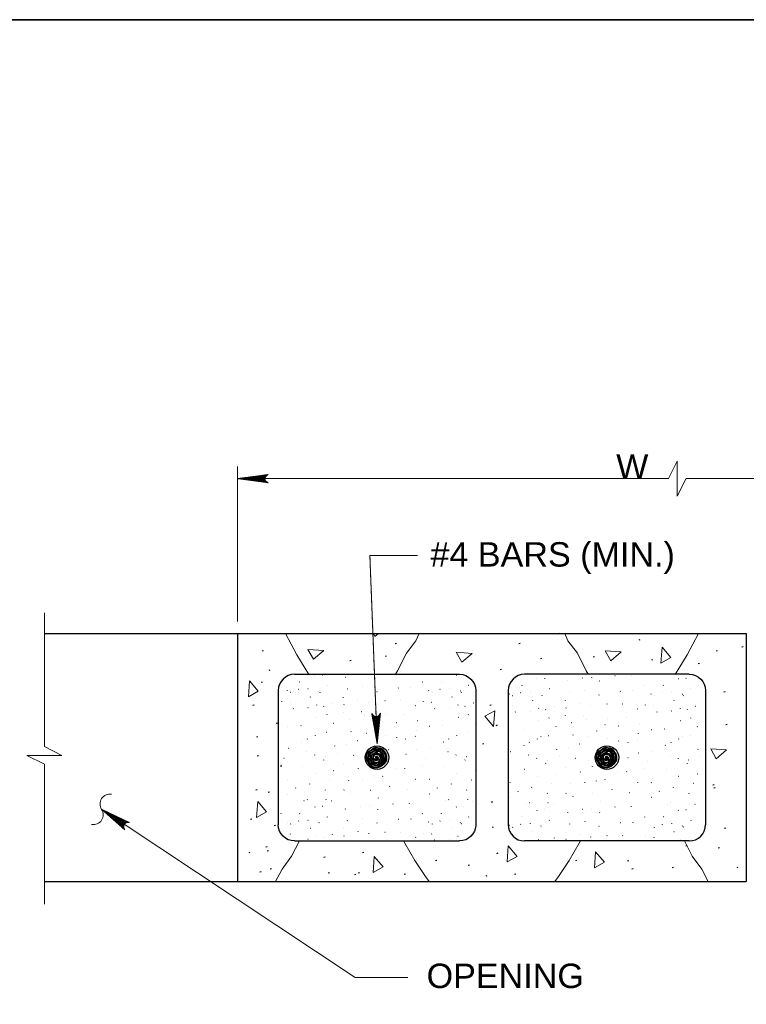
# Model space of a CAD drawing. Extents: x -1004 to 916, y -640 to 704.
# Tile 11 of 21: x -622 to -444, y 462 to 704. Entities that reach past the tile are written whole.
import ezdxf

# ---------------------------------------------------------------- set-up
doc = ezdxf.new("R2010")
doc.units = 0
doc.header["$MEASUREMENT"] = 0
doc.linetypes.add('DGN Style 1', pattern=[0.218432, 0, -0.218432])
for name, color, linetype, lineweight in [('Level 1', 7, 'Continuous', 18), ('Level 15', 7, 'Continuous', 18), ('Level 45', 7, 'Continuous', 18), ('Level 46', 7, 'Continuous', 18), ('Level 50', 7, 'Continuous', 18), ('Level 53', 7, 'Continuous', 18), ('Level 54', 7, 'Continuous', 18)]:
    doc.layers.add(name, color=color, linetype=linetype, lineweight=lineweight)
doc.styles.add('NOTES', font='romans.shx')

# ---------------------------------------------------------------- blocks, each defined once
blk = doc.blocks.new('LARROW_8')
at = {"color": 0, "linetype": 'ByBlock', "lineweight": -2, "flags": 128}
blk.add_lwpolyline([(-4.93, 0.71), (0, 0), (-4.92, -0.71), (-4.77, -0.59), (-4.55, -0.38), (-4.44, -0.19), (-4.42, 0), (-4.46, 0.21), (-4.57, 0.41), (-4.79, 0.61), (-4.93, 0.71), (-0.15, 0.01), (-4.76, -0.67), (-4.62, -0.56), (-4.39, -0.34), (-4.32, -0.06), (-4.37, 0.22), (-4.5, 0.41), (-4.67, 0.57), (-4.78, 0.65), (-0.41, 0.01), (-4.56, -0.59), (-4.41, -0.49), (-4.33, -0.37), (-4.25, -0.21), (-4.21, 0.01), (-4.23, 0.19), (-4.32, 0.33), (-4.5, 0.44), (-4.61, 0.58), (-0.71, 0.01), (-4.33, -0.5), (-4.17, -0.3), (-4.12, -0.06), (-4.14, 0.22), (-4.45, 0.51), (-1.05, 0.02), (-4.12, -0.41), (-4.07, -0.26), (-3.98, -0.04), (-4.04, 0.21), (-4.28, 0.43), (-1.36, 0.02), (-4.01, -0.31), (-3.92, -0.14), (-3.88, 0.04), (-4.07, 0.33), (-1.73, 0.02), (-3.85, -0.24), (-3.79, -0.11), (-3.77, 0.04), (-3.92, 0.25), (-2.17, 0.02), (-3.71, -0.15), (-3.67, 0.05), (-3.81, 0.17), (-2.53, 0.02), (-3.61, -0.09), (-3.63, 0.1), (-2.9, 0.02), (-3.57, -0.03), (-3.59, 0.03), (-3.36, 0.03)], dxfattribs=at)
blk = doc.blocks.new('LARROW_6')
at = {"layer": 'Level 46', "color": 1, "linetype": 'Continuous', "lineweight": 18, "flags": 128}
blk.add_lwpolyline([(-4.93, 0.71), (0, 0), (-4.92, -0.71), (-4.77, -0.59), (-4.55, -0.38), (-4.44, -0.19), (-4.42, 0), (-4.46, 0.21), (-4.57, 0.41), (-4.79, 0.61), (-4.93, 0.71), (-0.15, 0.01), (-4.76, -0.67), (-4.62, -0.56), (-4.39, -0.34), (-4.32, -0.06), (-4.37, 0.22), (-4.5, 0.41), (-4.67, 0.57), (-4.78, 0.65), (-0.41, 0.01), (-4.55, -0.59), (-4.41, -0.49), (-4.33, -0.37), (-4.25, -0.21), (-4.21, 0.01), (-4.23, 0.19), (-4.32, 0.33), (-4.5, 0.44), (-4.61, 0.58), (-0.71, 0.01), (-4.33, -0.5), (-4.17, -0.3), (-4.12, -0.06), (-4.14, 0.22), (-4.45, 0.51), (-1.05, 0.02), (-4.12, -0.41), (-4.07, -0.26), (-3.98, -0.04), (-4.04, 0.21), (-4.28, 0.43), (-1.36, 0.02), (-4.01, -0.32), (-3.92, -0.14), (-3.88, 0.04), (-4.07, 0.33), (-1.73, 0.02), (-3.85, -0.24), (-3.79, -0.11), (-3.77, 0.04), (-3.92, 0.25), (-2.17, 0.02), (-3.71, -0.15), (-3.67, 0.05), (-3.81, 0.17), (-2.53, 0.02), (-3.61, -0.09), (-3.63, 0.1), (-2.9, 0.02), (-3.57, -0.03), (-3.59, 0.03), (-3.36, 0.03)], dxfattribs=at)

msp = doc.modelspace()

# ---------------------------------------------------------------- linework, layer by layer
at = {"layer": 'Level 1', "color": 3, "linetype": 'Continuous', "lineweight": 35}
msp.add_3dface([(-1003.74, 704.14), (916.28, 704.14), (916.28, -639.88), (-1003.74, -639.88)], dxfattribs=at)
at = {"layer": 'Level 15', "color": 7, "linetype": 'Continuous', "lineweight": 25}
for p, q in [((-616.11, 553.15), (-443.63, 553.15)), ((-568.63, 553.15), (-568.63, 492.16)), ((-443.63, 553.15), (-443.63, 492.16)), ((-554.63, 543.15), (-514.13, 543.15)), ((-457.63, 543.15), (-498.13, 543.15)), ((-558.63, 539.15), (-558.63, 506.16)), ((-510.13, 539.15), (-510.13, 506.16)), ((-502.13, 539.15), (-502.13, 506.16)), ((-453.63, 539.15), (-453.63, 506.16)), ((-554.63, 502.16), (-514.13, 502.16)), ((-457.63, 502.16), (-498.13, 502.16)), ((-616.11, 492.16), (-443.63, 492.16))]:
    msp.add_line(p, q, dxfattribs=at)
for centre, start, end in [((-554.63, 539.15), 90, 180), ((-498.13, 539.15), 90, 180), ((-498.13, 506.16), 180, 270), ((-457.63, 506.16), 270, 0)]:
    msp.add_arc(centre, 4, start, end, dxfattribs=at)
at = {"layer": 'Level 15', "color": 7, "linetype": 'Continuous', "lineweight": 25, "extrusion": (0, 0, -1)}
for centre, start, end in [((514.13, 539.15), 90, 180), ((457.63, 539.15), 90, 180), ((554.63, 506.16), 270, 0), ((514.13, 506.16), 180, 270)]:
    msp.add_arc(centre, 4, start, end, dxfattribs=at)
at = {"layer": 'Level 45', "color": 4, "linetype": 'Continuous', "lineweight": 25}
for centre in [(-534.38, 522.66), (-477.88, 522.66)]:
    msp.add_circle(centre, 2.89, dxfattribs=at)
at = {"layer": 'Level 45', "color": 4, "linetype": 'Continuous', "lineweight": 35}
for points, knots in [([(-534.33, 525.14), (-535.02, 524.82), (-535.72, 524.5), (-536.41, 524.18), (-537.08, 523.87), (-537.03, 522.67), (-536.8, 522.02), (-536.6, 521.47), (-536.3, 520.93), (-535.76, 520.5), (-535.55, 520.34), (-535.35, 520.27), (-535.12, 520.23), (-534.75, 520.18), (-534.36, 520.17), (-534, 520.28), (-533.82, 520.33), (-533.64, 520.4), (-533.48, 520.5), (-533.33, 520.6), (-533.19, 520.71), (-533.04, 520.82), (-532.91, 520.92), (-532.78, 521.01), (-532.66, 521.13), (-532.51, 521.27), (-532.44, 521.46), (-532.37, 521.65), (-532.33, 521.79), (-532.29, 521.93), (-532.26, 522.08), (-532.21, 522.32), (-532.15, 522.57), (-532.17, 522.82), (-532.19, 523.01), (-532.29, 523.2), (-532.37, 523.39), (-532.45, 523.55), (-532.52, 523.69), (-532.62, 523.83), (-532.8, 524.1), (-533, 524.3), (-533.3, 524.47), (-533.5, 524.59), (-533.7, 524.62), (-533.9, 524.63), (-534.26, 524.64), (-534.64, 524.61), (-535, 524.42), (-535.19, 524.32), (-535.3, 524.15), (-535.45, 524.05), (-535.65, 523.91), (-535.92, 523.91), (-536.11, 523.71), (-536.31, 523.49), (-536.32, 523.22), (-536.37, 522.97), (-536.46, 522.44), (-536.62, 521.83), (-536.26, 521.31), (-536.11, 521.11), (-535.9, 521.05), (-535.68, 520.98), (-535.29, 520.85), (-534.87, 520.76), (-534.49, 520.84), (-534.14, 520.91), (-533.81, 521.06), (-533.49, 521.27), (-533.35, 521.36), (-533.2, 521.44), (-533.13, 521.6), (-533.02, 521.83), (-533.01, 522.07), (-532.97, 522.31), (-532.94, 522.53), (-532.9, 522.75), (-532.93, 522.96), (-532.96, 523.17), (-533.08, 523.33), (-533.2, 523.52), (-533.38, 523.79), (-533.54, 524.1), (-533.81, 524.21), (-533.98, 524.29), (-534.2, 524.16), (-534.37, 524.07), (-534.64, 523.93), (-534.9, 523.78), (-535.16, 523.62), (-535.37, 523.48), (-535.57, 523.39), (-535.75, 523.15), (-535.92, 522.93), (-535.94, 522.69), (-535.94, 522.46), (-535.94, 522.22), (-535.89, 521.99), (-535.72, 521.76), (-535.59, 521.57), (-535.43, 521.48), (-535.24, 521.4), (-534.95, 521.29), (-534.58, 521.25), (-534.3, 521.4), (-534.13, 521.5), (-534, 521.62), (-533.88, 521.79), (-533.73, 521.98), (-533.64, 522.17), (-533.57, 522.38), (-533.51, 522.56), (-533.52, 522.78), (-533.6, 522.97), (-533.68, 523.13), (-533.79, 523.25), (-533.94, 523.34), (-534.21, 523.52), (-534.56, 523.55), (-534.83, 523.42), (-535.02, 523.34), (-535.17, 523.2), (-535.27, 523.03), (-535.38, 522.86), (-535.39, 522.6), (-535.22, 522.43), (-535.07, 522.29), (-534.89, 522.2), (-534.73, 522.23), (-534.59, 522.26), (-534.44, 522.38), (-534.33, 522.49), (-534.23, 522.58), (-534.37, 522.89), (-534.51, 522.86), (-534.61, 522.84), (-534.71, 522.81), (-534.81, 522.78)], [0, 0, 0, 0, 0.06234, 0.06234, 0.06234, 0.122024, 0.122024, 0.122024, 0.17187, 0.17187, 0.17187, 0.190774, 0.190774, 0.190774, 0.221113, 0.221113, 0.221113, 0.236472, 0.236472, 0.236472, 0.251185, 0.251185, 0.251185, 0.26468, 0.26468, 0.26468, 0.28073, 0.28073, 0.28073, 0.292718, 0.292718, 0.292718, 0.312841, 0.312841, 0.312841, 0.329362, 0.329362, 0.329362, 0.34316, 0.34316, 0.34316, 0.368501, 0.368501, 0.368501, 0.385257, 0.385257, 0.385257, 0.415829, 0.415829, 0.415829, 0.431665, 0.431665, 0.431665, 0.451708, 0.451708, 0.451708, 0.47284, 0.47284, 0.47284, 0.517959, 0.517959, 0.517959, 0.536063, 0.536063, 0.536063, 0.56873, 0.56873, 0.56873, 0.598147, 0.598147, 0.598147, 0.611361, 0.611361, 0.611361, 0.631133, 0.631133, 0.631133, 0.648959, 0.648959, 0.648959, 0.665673, 0.665673, 0.665673, 0.690811, 0.690811, 0.690811, 0.706582, 0.706582, 0.706582, 0.731336, 0.731336, 0.731336, 0.751583, 0.751583, 0.751583, 0.771232, 0.771232, 0.771232, 0.791126, 0.791126, 0.791126, 0.807351, 0.807351, 0.807351, 0.832804, 0.832804, 0.832804, 0.84838, 0.84838, 0.84838, 0.866381, 0.866381, 0.866381, 0.882601, 0.882601, 0.882601, 0.896228, 0.896228, 0.896228, 0.92057, 0.92057, 0.92057, 0.936585, 0.936585, 0.936585, 0.952923, 0.952923, 0.952923, 0.967157, 0.967157, 0.967157, 0.980202, 0.980202, 0.980202, 0.991416, 0.991416, 0.991416, 1, 1, 1, 1]), ([(-536.97, 522.95), (-536.65, 522.25), (-536.33, 521.56), (-536.01, 520.86), (-535.69, 520.2), (-534.5, 520.24), (-533.84, 520.48), (-533.29, 520.68), (-532.76, 520.98), (-532.33, 521.52), (-532.16, 521.73), (-532.09, 521.93), (-532.06, 522.16), (-532, 522.53), (-532, 522.92), (-532.1, 523.28), (-532.16, 523.46), (-532.22, 523.64), (-532.33, 523.8), (-532.43, 523.95), (-532.53, 524.09), (-532.64, 524.24), (-532.74, 524.37), (-532.84, 524.5), (-532.96, 524.62), (-533.11, 524.76), (-533.29, 524.84), (-533.48, 524.9), (-533.62, 524.95), (-533.76, 524.98), (-533.91, 525.02), (-534.15, 525.07), (-534.4, 525.13), (-534.64, 525.11), (-534.84, 525.09), (-535.03, 524.99), (-535.22, 524.9), (-535.37, 524.83), (-535.52, 524.75), (-535.66, 524.65), (-535.92, 524.47), (-536.12, 524.27), (-536.3, 523.98), (-536.42, 523.78), (-536.45, 523.58), (-536.46, 523.38), (-536.47, 523.01), (-536.44, 522.63), (-536.24, 522.27), (-536.14, 522.09), (-535.98, 521.98), (-535.87, 521.82), (-535.74, 521.63), (-535.74, 521.36), (-535.53, 521.17), (-535.32, 520.97), (-535.05, 520.95), (-534.8, 520.91), (-534.26, 520.82), (-533.66, 520.65), (-533.14, 521.02), (-532.93, 521.17), (-532.87, 521.38), (-532.8, 521.6), (-532.68, 521.99), (-532.59, 522.41), (-532.67, 522.79), (-532.73, 523.14), (-532.89, 523.46), (-533.1, 523.78), (-533.19, 523.93), (-533.27, 524.07), (-533.42, 524.15), (-533.66, 524.26), (-533.89, 524.27), (-534.13, 524.31), (-534.35, 524.34), (-534.57, 524.38), (-534.79, 524.35), (-534.99, 524.32), (-535.16, 524.2), (-535.34, 524.08), (-535.61, 523.9), (-535.92, 523.74), (-536.04, 523.47), (-536.12, 523.3), (-535.99, 523.08), (-535.9, 522.9), (-535.75, 522.63), (-535.61, 522.37), (-535.44, 522.12), (-535.31, 521.9), (-535.21, 521.71), (-534.98, 521.53), (-534.75, 521.36), (-534.51, 521.33), (-534.28, 521.34), (-534.05, 521.34), (-533.81, 521.39), (-533.58, 521.55), (-533.39, 521.69), (-533.31, 521.85), (-533.23, 522.04), (-533.11, 522.33), (-533.08, 522.69), (-533.23, 522.97), (-533.32, 523.15), (-533.45, 523.28), (-533.61, 523.4), (-533.8, 523.54), (-533.99, 523.64), (-534.2, 523.71), (-534.39, 523.77), (-534.61, 523.76), (-534.8, 523.67), (-534.96, 523.6), (-535.08, 523.49), (-535.17, 523.33), (-535.34, 523.07), (-535.37, 522.72), (-535.25, 522.44), (-535.17, 522.26), (-535.02, 522.11), (-534.86, 522), (-534.69, 521.89), (-534.43, 521.89), (-534.26, 522.06), (-534.11, 522.21), (-534.02, 522.39), (-534.06, 522.54), (-534.09, 522.69), (-534.2, 522.84), (-534.32, 522.95), (-534.41, 523.04), (-534.72, 522.9), (-534.69, 522.77), (-534.66, 522.67), (-534.64, 522.57), (-534.61, 522.47)], [0, 0, 0, 0, 0.062357, 0.062357, 0.062357, 0.12203, 0.12203, 0.12203, 0.171826, 0.171826, 0.171826, 0.190821, 0.190821, 0.190821, 0.22113, 0.22113, 0.22113, 0.236493, 0.236493, 0.236493, 0.25116, 0.25116, 0.25116, 0.264653, 0.264653, 0.264653, 0.280694, 0.280694, 0.280694, 0.292728, 0.292728, 0.292728, 0.312763, 0.312763, 0.312763, 0.329325, 0.329325, 0.329325, 0.343103, 0.343103, 0.343103, 0.368391, 0.368391, 0.368391, 0.385191, 0.385191, 0.385191, 0.415792, 0.415792, 0.415792, 0.431654, 0.431654, 0.431654, 0.451645, 0.451645, 0.451645, 0.472774, 0.472774, 0.472774, 0.517884, 0.517884, 0.517884, 0.536004, 0.536004, 0.536004, 0.568696, 0.568696, 0.568696, 0.59802, 0.59802, 0.59802, 0.61129, 0.61129, 0.61129, 0.63106, 0.63106, 0.63106, 0.648853, 0.648853, 0.648853, 0.665571, 0.665571, 0.665571, 0.690765, 0.690765, 0.690765, 0.706596, 0.706596, 0.706596, 0.731319, 0.731319, 0.731319, 0.751564, 0.751564, 0.751564, 0.771239, 0.771239, 0.771239, 0.791066, 0.791066, 0.791066, 0.807296, 0.807296, 0.807296, 0.832772, 0.832772, 0.832772, 0.848334, 0.848334, 0.848334, 0.866309, 0.866309, 0.866309, 0.882554, 0.882554, 0.882554, 0.896237, 0.896237, 0.896237, 0.920492, 0.920492, 0.920492, 0.936555, 0.936555, 0.936555, 0.952875, 0.952875, 0.952875, 0.967122, 0.967122, 0.967122, 0.98021, 0.98021, 0.98021, 0.991434, 0.991434, 0.991434, 1, 1, 1, 1]), ([(-477.83, 525.14), (-478.52, 524.82), (-479.22, 524.5), (-479.91, 524.18), (-480.58, 523.87), (-480.53, 522.67), (-480.3, 522.02), (-480.1, 521.47), (-479.8, 520.93), (-479.26, 520.5), (-479.05, 520.34), (-478.84, 520.27), (-478.61, 520.23), (-478.25, 520.18), (-477.86, 520.17), (-477.5, 520.28), (-477.32, 520.33), (-477.14, 520.4), (-476.98, 520.5), (-476.83, 520.6), (-476.68, 520.71), (-476.54, 520.82), (-476.41, 520.92), (-476.28, 521.01), (-476.15, 521.13), (-476.01, 521.27), (-475.93, 521.46), (-475.87, 521.65), (-475.82, 521.79), (-475.79, 521.93), (-475.76, 522.08), (-475.71, 522.32), (-475.65, 522.57), (-475.67, 522.82), (-475.69, 523.01), (-475.78, 523.2), (-475.87, 523.39), (-475.95, 523.55), (-476.02, 523.69), (-476.12, 523.83), (-476.3, 524.1), (-476.5, 524.3), (-476.8, 524.47), (-476.99, 524.59), (-477.19, 524.62), (-477.4, 524.63), (-477.76, 524.64), (-478.14, 524.61), (-478.5, 524.42), (-478.69, 524.32), (-478.79, 524.15), (-478.95, 524.05), (-479.15, 523.91), (-479.42, 523.91), (-479.61, 523.71), (-479.8, 523.49), (-479.82, 523.22), (-479.87, 522.97), (-479.96, 522.44), (-480.12, 521.83), (-479.75, 521.31), (-479.61, 521.11), (-479.4, 521.05), (-479.18, 520.98), (-478.78, 520.85), (-478.37, 520.76), (-477.98, 520.84), (-477.64, 520.91), (-477.31, 521.06), (-476.99, 521.27), (-476.84, 521.36), (-476.7, 521.44), (-476.63, 521.6), (-476.52, 521.83), (-476.5, 522.07), (-476.47, 522.31), (-476.44, 522.53), (-476.4, 522.75), (-476.43, 522.96), (-476.45, 523.17), (-476.58, 523.33), (-476.7, 523.52), (-476.87, 523.79), (-477.04, 524.1), (-477.31, 524.21), (-477.47, 524.29), (-477.7, 524.16), (-477.87, 524.07), (-478.14, 523.93), (-478.4, 523.78), (-478.66, 523.62), (-478.87, 523.48), (-479.07, 523.39), (-479.24, 523.15), (-479.42, 522.93), (-479.44, 522.69), (-479.44, 522.46), (-479.43, 522.22), (-479.39, 521.99), (-479.22, 521.76), (-479.09, 521.57), (-478.93, 521.48), (-478.74, 521.4), (-478.45, 521.29), (-478.08, 521.25), (-477.8, 521.4), (-477.63, 521.5), (-477.5, 521.62), (-477.37, 521.79), (-477.23, 521.98), (-477.13, 522.17), (-477.07, 522.38), (-477.01, 522.56), (-477.02, 522.78), (-477.1, 522.97), (-477.17, 523.13), (-477.29, 523.25), (-477.44, 523.34), (-477.71, 523.52), (-478.06, 523.55), (-478.33, 523.42), (-478.51, 523.34), (-478.66, 523.2), (-478.77, 523.03), (-478.88, 522.86), (-478.88, 522.6), (-478.71, 522.43), (-478.57, 522.29), (-478.39, 522.2), (-478.23, 522.23), (-478.09, 522.26), (-477.93, 522.38), (-477.83, 522.49), (-477.73, 522.58), (-477.87, 522.89), (-478, 522.86), (-478.11, 522.84), (-478.21, 522.81), (-478.31, 522.78)], [0, 0, 0, 0, 0.06234, 0.06234, 0.06234, 0.122024, 0.122024, 0.122024, 0.17187, 0.17187, 0.17187, 0.190774, 0.190774, 0.190774, 0.221113, 0.221113, 0.221113, 0.236472, 0.236472, 0.236472, 0.251185, 0.251185, 0.251185, 0.26468, 0.26468, 0.26468, 0.28073, 0.28073, 0.28073, 0.292718, 0.292718, 0.292718, 0.312841, 0.312841, 0.312841, 0.329362, 0.329362, 0.329362, 0.34316, 0.34316, 0.34316, 0.368501, 0.368501, 0.368501, 0.385257, 0.385257, 0.385257, 0.415829, 0.415829, 0.415829, 0.431665, 0.431665, 0.431665, 0.451708, 0.451708, 0.451708, 0.47284, 0.47284, 0.47284, 0.517959, 0.517959, 0.517959, 0.536063, 0.536063, 0.536063, 0.56873, 0.56873, 0.56873, 0.598147, 0.598147, 0.598147, 0.611361, 0.611361, 0.611361, 0.631133, 0.631133, 0.631133, 0.648959, 0.648959, 0.648959, 0.665673, 0.665673, 0.665673, 0.690811, 0.690811, 0.690811, 0.706582, 0.706582, 0.706582, 0.731336, 0.731336, 0.731336, 0.751583, 0.751583, 0.751583, 0.771232, 0.771232, 0.771232, 0.791126, 0.791126, 0.791126, 0.807351, 0.807351, 0.807351, 0.832804, 0.832804, 0.832804, 0.84838, 0.84838, 0.84838, 0.866381, 0.866381, 0.866381, 0.882601, 0.882601, 0.882601, 0.896228, 0.896228, 0.896228, 0.92057, 0.92057, 0.92057, 0.936585, 0.936585, 0.936585, 0.952923, 0.952923, 0.952923, 0.967157, 0.967157, 0.967157, 0.980202, 0.980202, 0.980202, 0.991416, 0.991416, 0.991416, 1, 1, 1, 1]), ([(-480.47, 522.95), (-480.15, 522.25), (-479.83, 521.56), (-479.5, 520.86), (-479.19, 520.2), (-477.99, 520.24), (-477.34, 520.48), (-476.79, 520.68), (-476.26, 520.98), (-475.83, 521.52), (-475.66, 521.73), (-475.59, 521.93), (-475.55, 522.16), (-475.5, 522.53), (-475.49, 522.92), (-475.6, 523.28), (-475.66, 523.46), (-475.72, 523.64), (-475.83, 523.8), (-475.93, 523.95), (-476.03, 524.09), (-476.14, 524.24), (-476.24, 524.37), (-476.34, 524.5), (-476.46, 524.62), (-476.6, 524.76), (-476.79, 524.84), (-476.98, 524.9), (-477.12, 524.95), (-477.26, 524.98), (-477.41, 525.02), (-477.65, 525.07), (-477.9, 525.13), (-478.14, 525.11), (-478.34, 525.09), (-478.53, 524.99), (-478.71, 524.9), (-478.87, 524.83), (-479.01, 524.75), (-479.16, 524.65), (-479.42, 524.47), (-479.62, 524.27), (-479.8, 523.98), (-479.91, 523.78), (-479.95, 523.58), (-479.96, 523.38), (-479.97, 523.01), (-479.93, 522.63), (-479.74, 522.27), (-479.64, 522.09), (-479.48, 521.98), (-479.37, 521.82), (-479.24, 521.63), (-479.23, 521.36), (-479.03, 521.17), (-478.82, 520.97), (-478.55, 520.95), (-478.3, 520.91), (-477.76, 520.82), (-477.16, 520.65), (-476.64, 521.02), (-476.43, 521.17), (-476.37, 521.38), (-476.3, 521.6), (-476.17, 521.99), (-476.09, 522.41), (-476.16, 522.79), (-476.23, 523.14), (-476.39, 523.46), (-476.59, 523.78), (-476.69, 523.93), (-476.77, 524.07), (-476.92, 524.15), (-477.15, 524.26), (-477.39, 524.27), (-477.63, 524.31), (-477.85, 524.34), (-478.07, 524.38), (-478.29, 524.35), (-478.49, 524.32), (-478.66, 524.2), (-478.84, 524.08), (-479.11, 523.9), (-479.42, 523.74), (-479.54, 523.47), (-479.61, 523.3), (-479.49, 523.08), (-479.39, 522.9), (-479.25, 522.63), (-479.11, 522.37), (-478.94, 522.12), (-478.8, 521.9), (-478.71, 521.71), (-478.48, 521.53), (-478.25, 521.36), (-478.01, 521.33), (-477.78, 521.34), (-477.55, 521.34), (-477.31, 521.39), (-477.08, 521.55), (-476.89, 521.69), (-476.81, 521.85), (-476.73, 522.04), (-476.61, 522.33), (-476.58, 522.69), (-476.73, 522.97), (-476.82, 523.15), (-476.95, 523.28), (-477.11, 523.4), (-477.3, 523.54), (-477.49, 523.64), (-477.7, 523.71), (-477.89, 523.77), (-478.11, 523.76), (-478.3, 523.67), (-478.46, 523.6), (-478.57, 523.49), (-478.67, 523.33), (-478.84, 523.07), (-478.87, 522.72), (-478.75, 522.44), (-478.67, 522.26), (-478.52, 522.11), (-478.36, 522), (-478.19, 521.89), (-477.92, 521.89), (-477.76, 522.06), (-477.61, 522.21), (-477.52, 522.39), (-477.55, 522.54), (-477.58, 522.69), (-477.7, 522.84), (-477.81, 522.95), (-477.91, 523.04), (-478.22, 522.9), (-478.19, 522.77), (-478.16, 522.67), (-478.13, 522.57), (-478.11, 522.47)], [0, 0, 0, 0, 0.062357, 0.062357, 0.062357, 0.12203, 0.12203, 0.12203, 0.171826, 0.171826, 0.171826, 0.190821, 0.190821, 0.190821, 0.22113, 0.22113, 0.22113, 0.236493, 0.236493, 0.236493, 0.25116, 0.25116, 0.25116, 0.264653, 0.264653, 0.264653, 0.280694, 0.280694, 0.280694, 0.292728, 0.292728, 0.292728, 0.312763, 0.312763, 0.312763, 0.329325, 0.329325, 0.329325, 0.343103, 0.343103, 0.343103, 0.368391, 0.368391, 0.368391, 0.385191, 0.385191, 0.385191, 0.415792, 0.415792, 0.415792, 0.431654, 0.431654, 0.431654, 0.451645, 0.451645, 0.451645, 0.472774, 0.472774, 0.472774, 0.517884, 0.517884, 0.517884, 0.536004, 0.536004, 0.536004, 0.568696, 0.568696, 0.568696, 0.59802, 0.59802, 0.59802, 0.61129, 0.61129, 0.61129, 0.63106, 0.63106, 0.63106, 0.648853, 0.648853, 0.648853, 0.665571, 0.665571, 0.665571, 0.690765, 0.690765, 0.690765, 0.706596, 0.706596, 0.706596, 0.731319, 0.731319, 0.731319, 0.751564, 0.751564, 0.751564, 0.771239, 0.771239, 0.771239, 0.791066, 0.791066, 0.791066, 0.807296, 0.807296, 0.807296, 0.832772, 0.832772, 0.832772, 0.848334, 0.848334, 0.848334, 0.866309, 0.866309, 0.866309, 0.882554, 0.882554, 0.882554, 0.896237, 0.896237, 0.896237, 0.920492, 0.920492, 0.920492, 0.936555, 0.936555, 0.936555, 0.952875, 0.952875, 0.952875, 0.967122, 0.967122, 0.967122, 0.98021, 0.98021, 0.98021, 0.991434, 0.991434, 0.991434, 1, 1, 1, 1])]:
    msp.add_open_spline(points, degree=3, knots=knots, dxfattribs=at)
at = {"layer": 'Level 46', "color": 1, "linetype": 'DGN Style 1', "lineweight": 18}
msp.add_line((-536.12, 572.39), (-534.31, 526.05), dxfattribs=at)
at = {"layer": 'Level 46', "color": 1, "linetype": 'Continuous', "lineweight": 18, "flags": 128}
for points in [[(-524.39, 572.39), (-536.12, 572.39), (-534.31, 526.05)], [(-526.79, 468.58), (-539.72, 468.58), (-597.76, 507.09)]]:
    msp.add_lwpolyline(points, dxfattribs=at)
at = {"layer": 'Level 46', "color": 1, "linetype": 'Continuous', "lineweight": 18}
for centre, start, end in [((-600.02, 511.26), 79.8362, 213.0234), ((-604.09, 508.61), 259.8362, 33.0234)]:
    msp.add_arc(centre, 2.43, start, end, dxfattribs=at)
at = {"layer": 'Level 50', "color": 1, "linetype": 'Continuous', "lineweight": 18}
for p, q in [((-568.63, 556.15), (-568.63, 594.26)), ((-568.63, 591.27), (-462.74, 591.27)), ((-458.43, 591.27), (-409.35, 591.27))]:
    msp.add_line(p, q, dxfattribs=at)
at = {"layer": 'Level 50', "color": 1, "linetype": 'Continuous', "lineweight": 18, "flags": 128}
msp.add_lwpolyline([(-458.43, 591.27), (-460.59, 586.96), (-460.59, 595.58), (-462.74, 591.27)], dxfattribs=at)
at = {"layer": 'Level 53', "color": 2, "linetype": 'Continuous', "lineweight": 25}
for p, q in [((-529.59, 550.74), (-529.89, 550.65)), ((-499.22, 550.74), (-499.53, 550.65)), ((-469.77, 551.65), (-470.07, 551.57)), ((-444.39, 549.94), (-444.7, 549.85)), ((-562.33, 548.91), (-562.64, 548.82)), ((-532.11, 547.61), (-532.41, 547.53)), ((-480.93, 547.44), (-481.23, 547.36)), ((-450.75, 548.91), (-451.05, 548.82)), ((-540.75, 546.53), (-541.05, 546.44)), ((-493.92, 547.07), (-494.22, 546.99)), ((-466.66, 546.71), (-466.96, 546.62)), ((-455.14, 545.79), (-455.44, 545.71)), ((-560.69, 544.15), (-560.99, 544.06)), ((-549.65, 542.86), (-549.68, 542.82)), ((-547.79, 543), (-547.83, 542.96)), ((-538.5, 543.07), (-538.53, 543.03)), ((-536.22, 543.15), (-536.25, 543.12)), ((-514.88, 542.86), (-514.91, 542.82)), ((-503.79, 544.33), (-504.1, 544.24)), ((-475.89, 542.81), (-475.92, 542.78)), ((-471.9, 542.95), (-471.94, 542.92)), ((-562.56, 541.21), (-562.86, 541.12)), ((-553.35, 541.25), (-553.39, 541.21)), ((-546.6, 540.41), (-546.64, 540.38)), ((-542.14, 542.39), (-542.18, 542.36)), ((-537.87, 540.06), (-537.9, 540.03)), ((-534.24, 542.3), (-534.27, 542.26)), ((-523.23, 541.24), (-523.26, 541.21)), ((-518.58, 541.25), (-518.62, 541.21)), ((-511.83, 540.41), (-511.87, 540.38)), ((-498.78, 540.44), (-498.81, 540.4)), ((-495.07, 542.04), (-495.11, 542.01)), ((-493.22, 542.18), (-493.25, 542.15)), ((-487.56, 541.58), (-487.6, 541.54)), ((-483.92, 542.25), (-483.96, 542.22)), ((-481.64, 542.34), (-481.68, 542.31)), ((-479.66, 541.49), (-479.69, 541.45)), ((-468.65, 540.43), (-468.68, 540.4)), ((-464.01, 540.44), (-464.04, 540.4)), ((-460.3, 542.04), (-460.34, 542.01)), ((-458.44, 542.18), (-458.48, 542.15)), ((-556.43, 539.15), (-556.46, 539.12)), ((-555.59, 538.7), (-555.62, 538.66)), ((-553.63, 539.43), (-553.67, 539.4)), ((-551.33, 539.57), (-551.36, 539.54)), ((-550.74, 537.58), (-550.77, 537.55)), ((-548.67, 539.01), (-548.71, 538.98)), ((-548.42, 538.73), (-548.46, 538.7)), ((-541.64, 539.5), (-541.68, 539.47)), ((-534.38, 538.87), (-534.41, 538.84)), ((-529.13, 539.78), (-529.17, 539.75)), ((-526.06, 539.92), (-526.09, 539.89)), ((-521.66, 539.15), (-521.69, 539.12)), ((-520.82, 538.7), (-520.85, 538.66)), ((-518.86, 539.43), (-518.9, 539.4)), ((-516.56, 539.57), (-516.59, 539.54)), ((-515.97, 537.58), (-516, 537.55)), ((-513.9, 539.01), (-513.94, 538.98)), ((-513.65, 538.73), (-513.69, 538.7)), ((-501.85, 538.34), (-501.89, 538.3)), ((-501.01, 537.88), (-501.05, 537.85)), ((-499.06, 538.62), (-499.09, 538.58)), ((-496.75, 538.76), (-496.78, 538.72)), ((-494.09, 538.2), (-494.13, 538.16)), ((-493.84, 537.92), (-493.88, 537.88)), ((-492.03, 539.6), (-492.06, 539.56)), ((-487.07, 538.69), (-487.1, 538.65)), ((-483.29, 539.25), (-483.33, 539.21)), ((-479.8, 538.06), (-479.83, 538.02)), ((-474.56, 538.97), (-474.59, 538.93)), ((-471.48, 539.11), (-471.52, 539.07)), ((-467.08, 538.34), (-467.11, 538.3)), ((-466.24, 537.88), (-466.28, 537.85)), ((-464.29, 538.62), (-464.32, 538.58)), ((-461.98, 538.76), (-462.01, 538.72)), ((-459.32, 538.2), (-459.36, 538.16)), ((-459.07, 537.92), (-459.11, 537.88)), ((-457.26, 539.6), (-457.29, 539.56)), ((-448.83, 538.84), (-449.13, 538.75)), ((-564.58, 535.57), (-564.88, 535.49)), ((-557.81, 536.43), (-557.84, 536.4)), ((-555.71, 536.24), (-555.74, 536.21)), ((-549.23, 535.62), (-549.27, 535.59)), ((-547.49, 535.29), (-547.53, 535.25)), ((-545.39, 536.05), (-545.42, 536.02)), ((-542.69, 537.51), (-542.73, 537.47)), ((-542.48, 535.69), (-542.52, 535.66)), ((-539.09, 536.81), (-539.12, 536.78)), ((-536.47, 536.32), (-536.51, 536.29)), ((-532.4, 536.62), (-532.43, 536.59)), ((-528.58, 536.62), (-528.61, 536.59)), ((-524.87, 535.41), (-524.91, 535.38)), ((-523.04, 536.43), (-523.07, 536.4)), ((-520.94, 536.24), (-520.97, 536.21)), ((-514.46, 535.62), (-514.49, 535.59)), ((-512.72, 535.29), (-512.76, 535.25)), ((-510.62, 536.05), (-510.65, 536.02)), ((-506.36, 535.54), (-506.66, 535.46)), ((-501.13, 535.43), (-501.16, 535.39)), ((-496.16, 536.77), (-496.2, 536.73)), ((-490.81, 535.24), (-490.85, 535.2)), ((-488.11, 536.7), (-488.15, 536.66)), ((-484.51, 536), (-484.54, 535.97)), ((-481.89, 535.51), (-481.93, 535.47)), ((-477.82, 535.81), (-477.86, 535.78)), ((-474, 535.81), (-474.03, 535.78)), ((-468.46, 535.62), (-468.49, 535.59)), ((-466.36, 535.43), (-466.39, 535.39)), ((-461.39, 536.77), (-461.43, 536.73)), ((-456.04, 535.24), (-456.08, 535.2)), ((-554.94, 534.71), (-554.98, 534.68)), ((-551.31, 534.9), (-551.35, 534.87)), ((-546.67, 533.24), (-546.71, 533.21)), ((-542.69, 533.87), (-542.73, 533.84)), ((-538.13, 533.95), (-538.16, 533.91)), ((-537.52, 532.96), (-537.55, 532.93)), ((-532.21, 533.18), (-532.24, 533.15)), ((-527.62, 533.37), (-527.66, 533.34)), ((-520.17, 534.71), (-520.21, 534.68)), ((-516.54, 534.9), (-516.58, 534.87)), ((-511.9, 533.24), (-511.94, 533.21)), ((-500.36, 533.9), (-500.4, 533.86)), ((-496.73, 534.09), (-496.77, 534.06)), ((-494.65, 534.81), (-494.69, 534.77)), ((-492.91, 534.47), (-492.95, 534.44)), ((-488.11, 533.06), (-488.15, 533.03)), ((-487.9, 534.88), (-487.94, 534.84)), ((-483.55, 533.13), (-483.59, 533.1)), ((-470.29, 534.6), (-470.33, 534.56)), ((-465.59, 533.9), (-465.63, 533.86)), ((-461.96, 534.09), (-462, 534.06)), ((-459.88, 534.81), (-459.92, 534.77)), ((-458.14, 534.47), (-458.18, 534.44)), ((-558.86, 531.15), (-559.16, 531.06)), ((-556.28, 530.31), (-556.31, 530.28)), ((-553.03, 530.51), (-553.07, 530.47)), ((-549.16, 532.54), (-549.2, 532.51)), ((-545.01, 531.08), (-545.04, 531.04)), ((-541.19, 532.03), (-541.22, 532)), ((-532.91, 531.56), (-532.94, 531.53)), ((-529.62, 531.21), (-529.66, 531.18)), ((-524.45, 531.7), (-524.49, 531.67)), ((-521.51, 530.31), (-521.54, 530.28)), ((-518.26, 530.51), (-518.3, 530.47)), ((-514.39, 532.54), (-514.42, 532.51)), ((-510.24, 531.08), (-510.27, 531.04)), ((-504.89, 530.6), (-505.2, 530.51)), ((-494.58, 531.73), (-494.62, 531.7)), ((-492.1, 532.43), (-492.13, 532.4)), ((-486.61, 531.22), (-486.64, 531.19)), ((-482.94, 532.15), (-482.98, 532.12)), ((-478.33, 530.75), (-478.37, 530.72)), ((-477.63, 532.37), (-477.66, 532.34)), ((-475.05, 530.4), (-475.08, 530.37)), ((-473.04, 532.56), (-473.08, 532.53)), ((-469.88, 530.89), (-469.91, 530.86)), ((-459.81, 531.73), (-459.85, 531.7)), ((-457.33, 532.43), (-457.36, 532.4)), ((-448.37, 530.78), (-448.67, 530.7)), ((-549.58, 528.07), (-549.61, 528.03)), ((-548.64, 528.59), (-548.67, 528.56)), ((-546.74, 528.84), (-546.78, 528.8)), ((-540.8, 529.05), (-540.84, 529.01)), ((-536.98, 528.59), (-537.02, 528.56)), ((-535, 530.03), (-535.04, 529.99)), ((-532.21, 528.21), (-532.24, 528.18)), ((-524.94, 527.93), (-524.98, 527.89)), ((-524.76, 529.36), (-524.79, 529.32)), ((-514.81, 528.07), (-514.84, 528.03)), ((-513.87, 528.59), (-513.9, 528.56)), ((-511.97, 528.84), (-512.01, 528.8)), ((-501.7, 529.5), (-501.74, 529.47)), ((-498.45, 529.69), (-498.49, 529.66)), ((-492.17, 528.02), (-492.2, 527.99)), ((-490.43, 530.27), (-490.46, 530.23)), ((-486.23, 528.23), (-486.26, 528.2)), ((-480.43, 529.21), (-480.46, 529.18)), ((-470.18, 528.55), (-470.21, 528.51)), ((-466.93, 529.5), (-466.97, 529.47)), ((-463.68, 529.69), (-463.72, 529.66)), ((-457.4, 528.02), (-457.43, 527.99)), ((-455.66, 530.27), (-455.69, 530.23)), ((-563.71, 527.77), (-564.02, 527.69)), ((-552.84, 526.49), (-552.88, 526.46)), ((-551.5, 527.26), (-551.54, 527.22)), ((-544.82, 525.53), (-544.85, 525.5)), ((-541.95, 525.92), (-541.99, 525.88)), ((-539.13, 526.81), (-539.16, 526.77)), ((-529.55, 527.58), (-529.59, 527.54)), ((-527.32, 527.23), (-527.35, 527.19)), ((-518.07, 526.49), (-518.1, 526.46)), ((-516.73, 527.26), (-516.77, 527.22)), ((-508.19, 526.02), (-508.49, 525.94)), ((-498.26, 525.68), (-498.3, 525.64)), ((-496.93, 526.44), (-496.96, 526.41)), ((-495, 527.26), (-495.04, 527.22)), ((-494.06, 527.78), (-494.09, 527.75)), ((-484.55, 526), (-484.58, 525.96)), ((-482.41, 527.78), (-482.44, 527.75)), ((-477.63, 527.4), (-477.66, 527.36)), ((-474.98, 526.77), (-475.01, 526.73)), ((-472.74, 526.42), (-472.77, 526.38)), ((-470.36, 527.12), (-470.4, 527.08)), ((-463.49, 525.68), (-463.53, 525.64)), ((-462.15, 526.44), (-462.19, 526.41)), ((-460.23, 527.26), (-460.27, 527.22)), ((-459.29, 527.78), (-459.32, 527.75)), ((-563.53, 523.11), (-563.83, 523.02)), ((-556.08, 524.92), (-556.11, 524.89)), ((-551.68, 524.08), (-551.71, 524.05)), ((-549.72, 523.31), (-549.75, 523.28)), ((-544.16, 523.66), (-544.19, 523.63)), ((-540.11, 523.24), (-540.14, 523.21)), ((-534.5, 524.77), (-534.53, 524.74)), ((-531.51, 524.64), (-531.55, 524.61)), ((-531.37, 523.1), (-531.41, 523.07)), ((-527.24, 523.43), (-527.27, 523.4)), ((-524.73, 524.57), (-524.77, 524.54)), ((-521.31, 524.92), (-521.34, 524.89)), ((-516.91, 524.08), (-516.94, 524.05)), ((-514.95, 523.31), (-514.98, 523.28)), ((-501.5, 524.11), (-501.54, 524.07)), ((-497.1, 523.27), (-497.13, 523.24)), ((-490.24, 524.72), (-490.27, 524.69)), ((-487.37, 525.1), (-487.41, 525.07)), ((-479.92, 523.96), (-479.96, 523.92)), ((-476.93, 523.83), (-476.97, 523.79)), ((-470.15, 523.76), (-470.19, 523.72)), ((-466.73, 524.11), (-466.77, 524.07)), ((-462.33, 523.27), (-462.36, 523.24)), ((-455.47, 524.72), (-455.5, 524.69)), ((-557.97, 520.73), (-558, 520.69)), ((-557.23, 522.48), (-557.27, 522.44)), ((-547.49, 522.09), (-547.53, 522.06)), ((-547.11, 522.86), (-547.14, 522.82)), ((-542.69, 521.14), (-542.73, 521.11)), ((-536.98, 522.86), (-537.02, 522.82)), ((-536.05, 521.35), (-536.09, 521.32)), ((-523.2, 520.73), (-523.23, 520.69)), ((-522.46, 522.48), (-522.5, 522.44)), ((-512.72, 522.09), (-512.76, 522.06)), ((-512.34, 522.86), (-512.37, 522.82)), ((-495.14, 522.5), (-495.18, 522.47)), ((-492.91, 521.28), (-492.95, 521.25)), ((-492.53, 522.05), (-492.57, 522.01)), ((-489.58, 522.85), (-489.62, 522.82)), ((-485.53, 522.43), (-485.56, 522.4)), ((-482.41, 522.05), (-482.44, 522.01)), ((-476.79, 522.29), (-476.83, 522.26)), ((-472.66, 522.62), (-472.7, 522.58)), ((-467.89, 521.66), (-467.92, 521.63)), ((-460.37, 522.5), (-460.41, 522.47)), ((-458.14, 521.28), (-458.18, 521.25)), ((-457.76, 522.05), (-457.8, 522.01)), ((-454.81, 522.85), (-454.84, 522.82)), ((-557.76, 520.53), (-558.06, 520.45)), ((-552.65, 520.56), (-552.68, 520.53)), ((-549.58, 518.84), (-549.61, 518.8)), ((-545.01, 519.42), (-545.04, 519.38)), ((-538.99, 519.96), (-539.02, 519.92)), ((-529.91, 519.99), (-529.95, 519.96)), ((-527.6, 520.03), (-527.63, 519.99)), ((-517.88, 520.56), (-517.91, 520.53)), ((-514.81, 518.84), (-514.84, 518.8)), ((-510.24, 519.42), (-510.27, 519.38)), ((-498.07, 519.75), (-498.11, 519.72)), ((-490.43, 518.6), (-490.46, 518.57)), ((-488.11, 520.33), (-488.15, 520.3)), ((-484.41, 519.14), (-484.44, 519.11)), ((-481.48, 520.54), (-481.51, 520.51)), ((-475.34, 519.18), (-475.37, 519.14)), ((-473.02, 519.21), (-473.05, 519.18)), ((-468.62, 519.91), (-468.65, 519.88)), ((-463.3, 519.75), (-463.34, 519.72)), ((-455.66, 518.6), (-455.69, 518.57)), ((-556.28, 517.31), (-556.31, 517.28)), ((-550.93, 516.17), (-550.96, 516.13)), ((-545.96, 517.12), (-546, 517.09)), ((-541.36, 517.02), (-541.4, 516.98)), ((-537.94, 517.31), (-537.97, 517.28)), ((-535.07, 517.72), (-535.11, 517.68)), ((-532.97, 518.08), (-533.01, 518.04)), ((-524.95, 517.31), (-524.98, 517.28)), ((-521.51, 517.31), (-521.54, 517.28)), ((-516.16, 516.17), (-516.19, 516.13)), ((-511.19, 517.12), (-511.23, 517.09)), ((-501.7, 516.5), (-501.74, 516.47)), ((-495, 518.02), (-495.04, 517.99)), ((-491.39, 516.31), (-491.42, 516.28)), ((-486.79, 516.21), (-486.82, 516.17)), ((-483.36, 516.5), (-483.4, 516.47)), ((-480.5, 516.91), (-480.53, 516.87)), ((-478.39, 517.27), (-478.43, 517.23)), ((-470.37, 516.5), (-470.4, 516.47)), ((-466.93, 516.5), (-466.97, 516.47)), ((-460.23, 518.02), (-460.27, 517.99)), ((-456.61, 516.31), (-456.65, 516.28)), ((-451.52, 516), (-451.82, 515.91)), ((-563.86, 514.77), (-564.16, 514.68)), ((-560.8, 514.15), (-561.11, 514.07)), ((-556.28, 513.68), (-556.31, 513.65)), ((-554.33, 515.2), (-554.37, 515.17)), ((-547.09, 514.71), (-547.13, 514.68)), ((-542.48, 514.71), (-542.52, 514.68)), ((-540.8, 513.87), (-540.84, 513.84)), ((-535.98, 514.57), (-536.02, 514.54)), ((-531.23, 515.62), (-531.27, 515.59)), ((-526.86, 514.83), (-526.89, 514.79)), ((-521.51, 513.68), (-521.54, 513.65)), ((-519.56, 515.2), (-519.6, 515.17)), ((-512.32, 514.71), (-512.36, 514.68)), ((-499.75, 514.39), (-499.79, 514.35)), ((-496.35, 515.35), (-496.39, 515.32)), ((-492.52, 513.9), (-492.55, 513.86)), ((-487.9, 513.9), (-487.94, 513.86)), ((-481.41, 513.76), (-481.44, 513.72)), ((-476.65, 514.81), (-476.69, 514.77)), ((-472.28, 514.02), (-472.31, 513.98)), ((-464.98, 514.39), (-465.02, 514.35)), ((-461.58, 515.35), (-461.62, 515.32)), ((-457.75, 513.9), (-457.78, 513.86)), ((-451.29, 515.22), (-451.6, 515.14)), ((-552.31, 512.05), (-552.34, 512.02)), ((-551.5, 512.34), (-551.54, 512.31)), ((-546.92, 512.34), (-546.95, 512.31)), ((-545.58, 511.96), (-545.62, 511.93)), ((-534.1, 512.75), (-534.13, 512.72)), ((-530.46, 511.28), (-530.5, 511.25)), ((-526.48, 511.42), (-526.51, 511.39)), ((-517.53, 512.05), (-517.57, 512.02)), ((-516.73, 512.34), (-516.77, 512.31)), ((-512.15, 512.34), (-512.18, 512.31)), ((-510.81, 511.96), (-510.84, 511.93)), ((-505.99, 511.75), (-506.29, 511.66)), ((-501.7, 512.87), (-501.74, 512.83)), ((-497.73, 511.24), (-497.76, 511.21)), ((-496.93, 511.53), (-496.96, 511.5)), ((-492.34, 511.53), (-492.38, 511.5)), ((-491, 511.15), (-491.04, 511.11)), ((-486.23, 513.06), (-486.26, 513.03)), ((-479.52, 511.94), (-479.55, 511.91)), ((-466.93, 512.87), (-466.97, 512.83)), ((-462.96, 511.24), (-462.99, 511.21)), ((-462.15, 511.53), (-462.19, 511.5)), ((-457.57, 511.53), (-457.6, 511.5)), ((-456.23, 511.15), (-456.27, 511.11)), ((-558, 508.9), (-558.03, 508.87)), ((-553.35, 508.91), (-553.39, 508.87)), ((-549.65, 510.52), (-549.68, 510.48)), ((-547.79, 510.66), (-547.83, 510.62)), ((-542.14, 510.05), (-542.18, 510.01)), ((-538.5, 510.73), (-538.53, 510.69)), ((-536.22, 510.81), (-536.25, 510.78)), ((-534.24, 509.96), (-534.27, 509.92)), ((-523.23, 508.9), (-523.26, 508.87)), ((-518.58, 508.91), (-518.62, 508.87)), ((-514.88, 510.52), (-514.91, 510.48)), ((-513.02, 510.66), (-513.06, 510.62)), ((-495.07, 509.7), (-495.11, 509.67)), ((-493.22, 509.84), (-493.25, 509.81)), ((-487.56, 509.24), (-487.6, 509.2)), ((-483.92, 509.91), (-483.96, 509.88)), ((-481.64, 510), (-481.68, 509.97)), ((-479.66, 509.14), (-479.69, 509.11)), ((-475.89, 510.47), (-475.92, 510.44)), ((-471.9, 510.61), (-471.94, 510.58)), ((-460.3, 509.7), (-460.34, 509.67)), ((-458.44, 509.84), (-458.48, 509.81)), ((-565.16, 507.54), (-565.46, 507.46)), ((-556.43, 506.81), (-556.46, 506.78)), ((-555.59, 506.36), (-555.62, 506.32)), ((-553.63, 507.09), (-553.67, 507.05)), ((-551.33, 507.23), (-551.36, 507.19)), ((-548.67, 506.67), (-548.71, 506.64)), ((-548.42, 506.39), (-548.46, 506.36)), ((-546.6, 508.07), (-546.64, 508.03)), ((-541.64, 507.16), (-541.68, 507.12)), ((-537.87, 507.72), (-537.9, 507.68)), ((-534.38, 506.53), (-534.41, 506.5)), ((-529.13, 507.44), (-529.17, 507.4)), ((-526.06, 507.58), (-526.09, 507.54)), ((-521.66, 506.81), (-521.69, 506.78)), ((-520.82, 506.36), (-520.85, 506.32)), ((-518.86, 507.09), (-518.9, 507.05)), ((-516.56, 507.23), (-516.59, 507.19)), ((-513.9, 506.67), (-513.94, 506.64)), ((-513.65, 506.39), (-513.69, 506.36)), ((-511.83, 508.07), (-511.87, 508.03)), ((-499.06, 506.28), (-499.09, 506.24)), ((-498.78, 508.09), (-498.81, 508.06)), ((-496.75, 506.42), (-496.78, 506.38)), ((-492.03, 507.26), (-492.06, 507.22)), ((-487.07, 506.35), (-487.1, 506.31)), ((-483.29, 506.91), (-483.33, 506.87)), ((-474.56, 506.63), (-474.59, 506.59)), ((-471.48, 506.77), (-471.52, 506.73)), ((-468.65, 508.09), (-468.68, 508.05)), ((-464.29, 506.28), (-464.32, 506.24)), ((-464.01, 508.09), (-464.04, 508.06)), ((-461.98, 506.42), (-462.01, 506.38)), ((-457.26, 507.26), (-457.29, 507.22)), ((-559.33, 505.97), (-559.63, 505.89)), ((-555.71, 503.9), (-555.74, 503.87)), ((-550.74, 505.24), (-550.77, 505.2)), ((-545.39, 503.71), (-545.42, 503.67)), ((-542.69, 505.17), (-542.73, 505.13)), ((-539.09, 504.47), (-539.12, 504.44)), ((-536.47, 503.98), (-536.51, 503.94)), ((-532.4, 504.28), (-532.43, 504.25)), ((-528.58, 504.28), (-528.61, 504.25)), ((-523.04, 504.09), (-523.07, 504.06)), ((-520.94, 503.9), (-520.97, 503.87)), ((-515.97, 505.24), (-516, 505.2)), ((-505.8, 505.57), (-506.1, 505.48)), ((-501.85, 506), (-501.89, 505.96)), ((-501.01, 505.54), (-501.05, 505.51)), ((-496.16, 504.43), (-496.2, 504.39)), ((-494.09, 505.86), (-494.13, 505.82)), ((-493.84, 505.58), (-493.88, 505.54)), ((-488.11, 504.35), (-488.15, 504.32)), ((-479.8, 505.72), (-479.83, 505.68)), ((-467.08, 506), (-467.11, 505.96)), ((-466.24, 505.54), (-466.28, 505.51)), ((-461.39, 504.43), (-461.43, 504.39)), ((-459.32, 505.86), (-459.36, 505.82)), ((-459.07, 505.58), (-459.11, 505.54)), ((-448.65, 505.34), (-448.95, 505.25)), ((-551.31, 502.56), (-551.35, 502.53)), ((-549.23, 503.28), (-549.27, 503.24)), ((-547.49, 502.94), (-547.53, 502.91)), ((-542.48, 503.35), (-542.52, 503.31)), ((-524.87, 503.07), (-524.91, 503.03)), ((-520.17, 502.37), (-520.21, 502.34)), ((-516.54, 502.56), (-516.58, 502.53)), ((-514.46, 503.28), (-514.49, 503.24)), ((-494.65, 502.47), (-494.69, 502.43)), ((-490.81, 502.9), (-490.85, 502.86)), ((-487.9, 502.54), (-487.94, 502.5)), ((-484.51, 503.66), (-484.54, 503.63)), ((-481.89, 503.17), (-481.93, 503.13)), ((-477.82, 503.47), (-477.86, 503.44)), ((-474, 503.47), (-474.03, 503.44)), ((-470.29, 502.26), (-470.33, 502.22)), ((-468.46, 503.28), (-468.49, 503.24)), ((-466.36, 503.09), (-466.39, 503.05)), ((-459.88, 502.47), (-459.92, 502.43)), ((-565.59, 499.31), (-565.89, 499.22)), ((-561.4, 500.75), (-561.71, 500.66)), ((-561.07, 499.71), (-561.37, 499.63)), ((-537.64, 499.3), (-537.94, 499.21)), ((-504.71, 499.12), (-505.01, 499.03)), ((-458.16, 500.95), (-458.46, 500.86)), ((-450.2, 500.48), (-450.51, 500.39)), ((-547.15, 498.2), (-547.45, 498.11)), ((-519.69, 497.32), (-519.99, 497.24)), ((-485.33, 497.32), (-485.64, 497.24)), ((-472.48, 497.25), (-472.79, 497.16)), ((-562.85, 494.54), (-563.15, 494.45)), ((-560.3, 495.31), (-560.6, 495.22)), ((-546.09, 494.34), (-546.39, 494.25)), ((-538.68, 494.34), (-538.98, 494.25)), ((-527.38, 494.01), (-527.68, 493.93)), ((-511.66, 496.19), (-511.96, 496.1)), ((-500.25, 494.01), (-500.56, 493.93)), ((-471.42, 495.27), (-471.72, 495.19)), ((-461.51, 495.63), (-461.81, 495.54)), ((-445.68, 495.63), (-445.99, 495.54)), ((-539.65, 493.93), (-539.95, 493.84)), ((-507.36, 493.6), (-507.66, 493.52))]:
    msp.add_line(p, q, dxfattribs=at)
at = {"layer": 'Level 53', "color": 2, "linetype": 'Continuous', "lineweight": 18, "flags": 128}
for points in [[(-556.9, 553.15), (-554.07, 547.91), (-551.15, 543.1)], [(-534.05, 553.15), (-534.88, 552.45), (-535.28, 553.15)], [(-529.8, 543.15), (-529.32, 543.97), (-527.14, 548.34), (-524.81, 551.4), (-524.01, 553.15)], [(-482.46, 543.15), (-482.94, 543.97), (-485.13, 548.34), (-487.45, 551.4), (-488.25, 553.15)], [(-455.36, 553.15), (-458.2, 547.91), (-461.11, 543.1)], [(-559.3, 492.16), (-557.7, 495.19), (-555.37, 498.4), (-553.43, 502.16)], [(-527.86, 502.16), (-527.58, 501.6), (-525.11, 497.38), (-522.48, 493.44), (-521.59, 492.16)], [(-484.41, 502.16), (-484.68, 501.6), (-487.15, 497.38), (-489.78, 493.44), (-490.67, 492.16)], [(-452.97, 492.16), (-454.56, 495.19), (-456.89, 498.4), (-458.84, 502.16)]]:
    msp.add_lwpolyline(points, dxfattribs=at)
at = {"layer": 'Level 53', "color": 2, "linetype": 'Continuous', "lineweight": 25, "flags": 128}
msp.add_lwpolyline([(-489.51, 553.15), (-489.75, 553.02), (-489.74, 553.15)], dxfattribs=at)
at = {"layer": 'Level 53', "color": 2, "linetype": 'Continuous', "lineweight": 18}
for points in [[(-464.34, 549.82), (-462.16, 547.26), (-464.6, 545.9)], [(-547.46, 549.02), (-550.02, 546.84), (-551.39, 549.27)], [(-511.01, 548.3), (-513.56, 546.13), (-514.93, 548.56)], [(-474.37, 548.66), (-476.93, 546.48), (-478.29, 548.91)], [(-565.74, 541.57), (-563.56, 539.01), (-565.99, 537.64)], [(-505.72, 530.28), (-507.89, 532.83), (-505.46, 534.2)], [(-448.46, 524.56), (-451.01, 522.38), (-452.38, 524.81)], [(-563.7, 511.88), (-561.53, 509.33), (-563.96, 507.96)], [(-502.14, 500.93), (-499.97, 498.37), (-502.4, 497)], [(-480.69, 499.46), (-478.51, 496.91), (-480.94, 495.54)], [(-535.07, 498.36), (-532.89, 495.81), (-535.32, 494.44)]]:
    msp.add_3dface(points, dxfattribs=at)
at = {"layer": 'Level 54', "color": 92, "linetype": 'Continuous', "lineweight": 18}
for p, q in [((-616.11, 525.37), (-616.11, 558.25)), ((-616.11, 486.63), (-616.11, 521.06))]:
    msp.add_line(p, q, dxfattribs=at)
at = {"layer": 'Level 54', "color": 92, "linetype": 'Continuous', "lineweight": 18, "flags": 128}
msp.add_lwpolyline([(-616.11, 521.06), (-620.42, 523.21), (-611.79, 523.21), (-616.11, 525.37)], dxfattribs=at)

# ---------------------------------------------------------------- block references
at = {"layer": 'Level 46', "color": 1, "linetype": 'Continuous', "lineweight": 18}
for p, xscale, yscale, zscale, rotation in [((-534.31, 526.05), 1.523999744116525, 1.523999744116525, 1.523999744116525, 272.2299835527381), ((-602.05, 509.94), 1.523999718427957, 1.523999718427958, 1.523999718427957, 146.4299578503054)]:
    msp.add_blockref('LARROW_6', p, dxfattribs=dict(at, xscale=xscale, yscale=yscale, zscale=zscale, rotation=rotation))
at = {"layer": 'Level 50', "color": 1, "linetype": 'Continuous', "lineweight": 18, "xscale": 1.519127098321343, "yscale": 1.469972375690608, "zscale": 0.03175, "rotation": 180}
msp.add_blockref('LARROW_8', (-568.63, 591.27), dxfattribs=at)

# ---------------------------------------------------------------- texts
at = {"layer": 'Level 46', "color": 1, "linetype": 'Continuous', "lineweight": 25, "char_height": 6, "attachment_point": 1, "style": 'NOTES'}
for s, insert, line_spacing_factor in [('\\fArial|b0|i0|c0|p39;#4 BARS (MIN.)', (-521.25, 575.64), 0.725795), ('\\fArial|b0|i0|c0|p39;OPENING', (-522.19, 471.99), 0.722892)]:
    msp.add_mtext(s, dxfattribs=dict(at, insert=insert, line_spacing_factor=line_spacing_factor))
at = {"layer": 'Level 50', "color": 1, "linetype": 'Continuous', "lineweight": 25, "insert": (-475.6, 597.25), "char_height": 6, "attachment_point": 1, "line_spacing_factor": 0.722892, "style": 'NOTES'}
msp.add_mtext('\\fArial|b0|i0|c0|p39;W', dxfattribs=at)

doc.saveas('drawing.dxf')
